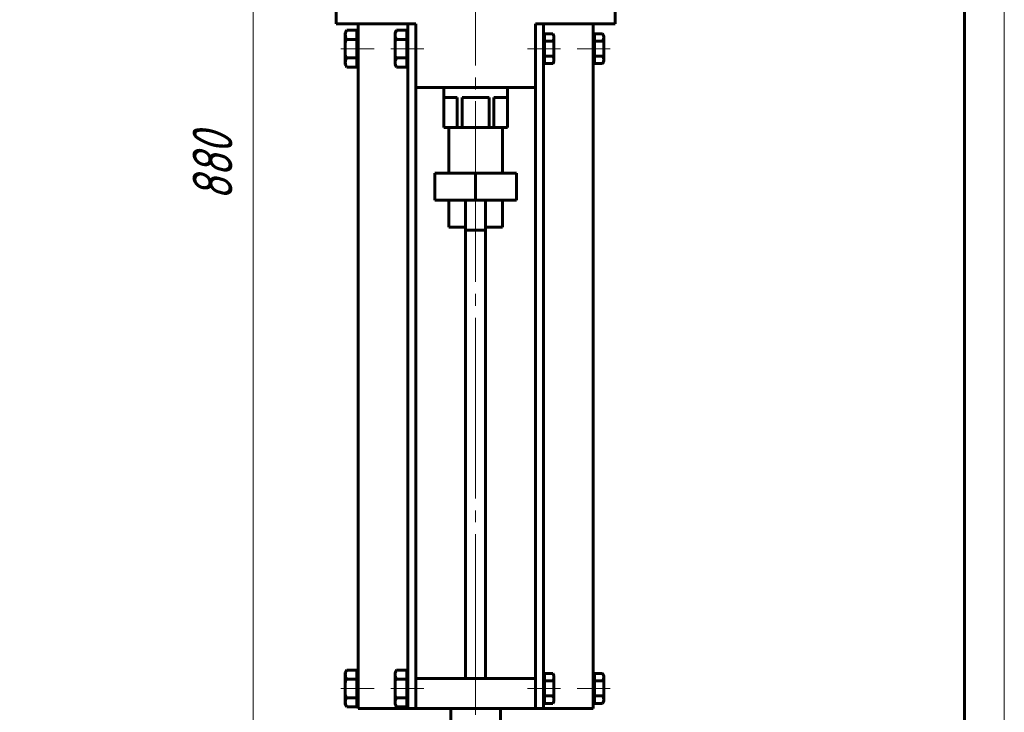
# Model space of a CAD drawing. Header units: millimetres. Extents: x -40 to 297, y 0 to 429.
# Tile 4 of 5: x 173 to 297, y 177 to 264. Entities that reach past the tile are written whole.
import ezdxf

# ---------------------------------------------------------------- set-up
doc = ezdxf.new("R2010")
doc.units = ezdxf.units.MM
for name, pattern in [('K5LT-1', [0]), ('K5LT_AXLED', [27.153538, 22.653538, -1.5, 1.5, -1.5]), ('K5LT_BASIC', [0]), ('K5LT_THIN', [0])]:
    doc.linetypes.add(name, pattern=pattern)
doc.layers.add('Системный слой', color=7, linetype='Continuous')
doc.layers.add('Системный слой (1)', color=251, linetype='Continuous', true_color=0x6c6c6c)
doc.styles.add('KDIMTEXTSTYLE', font='txt', dxfattribs={"width": 0.96, "oblique": 15, "height": 5})
doc.styles.add('KTEXTSTYLE', font='txt', dxfattribs={"width": 0.96, "height": 5})
doc.dimstyles.new('KDIMSTYLE (0.25)', dxfattribs={"dimtxt": 5, "dimasz": 1, "dimexe": 2, "dimexo": 0, "dimgap": 1, "dimtad": 1, "dimlfac": 4, "dimtxsty": 'KDIMTEXTSTYLE', "dimsah": 1, "dimcen": 0, "dimdle": 1, "dimadec": 0, "dimazin": 0, "dimtfac": 0.667, "dimtmove": 0, "dimatfit": 3, "dimfxl": 1, "dimtvp": 1, "dimtolj": 1, "dimtzin": 0, "dimarcsym": 0})

# ---------------------------------------------------------------- blocks, each defined once
blk = doc.blocks.new('D2')
at = {"layer": 'Системный слой (1)'}
for points in [[(128.07, 159.71), (131.54, 163.38), (127.24, 160.73), (128.05, 160.54)], [(65.58, 109.76), (69.88, 112.4), (69.08, 112.6), (69.05, 113.42)]]:
    blk.add_hatch(color=7, dxfattribs=at).paths.add_polyline_path(points)
at = {"layer": 'Системный слой (1)', "color": 7, "linetype": 'K5LT_THIN', "lineweight": 18, "true_color": 0xffffff}
for p, q in [((131.54, 163.38), (137.14, 167.93)), ((137.14, 167.93), (155.39, 167.93)), ((65.58, 109.76), (131.54, 163.38)), ((127.24, 160.73), (131.54, 163.38)), ((131.54, 163.38), (128.07, 159.71)), ((128.05, 160.54), (127.24, 160.73)), ((128.07, 159.71), (128.05, 160.54)), ((65.58, 109.76), (69.05, 113.42)), ((69.05, 113.42), (69.08, 112.6)), ((69.08, 112.6), (69.88, 112.4)), ((69.88, 112.4), (65.58, 109.76))]:
    blk.add_line(p, q, dxfattribs=at)
blk.add_wipeout([(139.14, 168.93), (139.14, 176.31), (152.82, 176.31), (152.82, 168.93)]).dxf.layer = 'Системный слой (1)'
at = {"layer": 'Системный слой (1)', "color": 7, "char_height": 5, "attachment_point": 1, "style": 'KTEXTSTYLE'}
for s, insert in [('\\fArial|b0|c204|p34;\\H5.0;\\W1.000;\\Q15;\\fGOST Type AU|b0|i0|c204|p34;\\Q15;\\W0.960;⌀', (139.14, 175.52)), ('\\fArial|b0|c204|p34;\\H5.0;\\W1.000;\\Q15;\\fGOST Type AU|b0|i0|c204|p34;\\Q15;\\W0.960;340', (142.45, 175.52))]:
    blk.add_mtext(s, dxfattribs=dict(at, insert=insert))
blk = doc.blocks.new('KDIMARROW_01')
at = {"layer": 'Системный слой'}
blk.add_hatch(color=0, dxfattribs=at).paths.add_polyline_path([(0, 0), (-5, 0.66), (-4.5, 0), (-5, -0.66)])
at = {"layer": 'Системный слой', "color": 0, "linetype": 'K5LT_THIN', "lineweight": 18}
for p, q in [((-4.5, 0), (-5, 0.66)), ((-5, 0.66), (0, 0)), ((0, 0), (-5, -0.66)), ((-5, -0.66), (-4.5, 0))]:
    blk.add_line(p, q, dxfattribs=at)
at = {"layer": 'Системный слой (1)', "color": 0, "linetype": 'K5LT_THIN', "lineweight": 18}
blk.add_line((98.56, 136.57), (98.31, 136.57), dxfattribs=at)
blk = doc.blocks.new('D4')
at = {"layer": 'Системный слой (1)'}
for points in [[(128.78, 146.73), (133.26, 149.04), (128.34, 147.97), (129.03, 147.52)], [(68.79, 125.17), (68.09, 125.62), (68.34, 126.41), (63.86, 124.1)]]:
    blk.add_hatch(color=7, dxfattribs=at).paths.add_polyline_path(points)
at = {"layer": 'Системный слой (1)', "color": 7, "linetype": 'K5LT_THIN', "lineweight": 18, "true_color": 0xffffff}
for p, q in [((133.26, 149.04), (143.55, 152.73)), ((143.55, 152.73), (161.81, 152.73)), ((63.86, 124.1), (133.26, 149.04)), ((128.34, 147.97), (133.26, 149.04)), ((133.26, 149.04), (128.78, 146.73)), ((129.03, 147.52), (128.34, 147.97)), ((128.78, 146.73), (129.03, 147.52)), ((63.86, 124.1), (68.34, 126.41)), ((68.34, 126.41), (68.09, 125.62)), ((68.79, 125.17), (63.86, 124.1)), ((68.09, 125.62), (68.79, 125.17))]:
    blk.add_line(p, q, dxfattribs=at)
blk.add_wipeout([(145.55, 153.73), (145.55, 161.12), (159.24, 161.12), (159.24, 153.73)]).dxf.layer = 'Системный слой (1)'
at = {"layer": 'Системный слой (1)', "color": 7, "char_height": 5, "attachment_point": 1, "style": 'KTEXTSTYLE'}
for s, insert in [('\\fArial|b0|c204|p34;\\H5.0;\\W1.000;\\Q15;\\fGOST Type AU|b0|i0|c204|p34;\\Q15;\\W0.960;⌀', (145.55, 160.32)), ('\\fArial|b0|c204|p34;\\H5.0;\\W1.000;\\Q15;\\fGOST Type AU|b0|i0|c204|p34;\\Q15;\\W0.960;295', (148.86, 160.32))]:
    blk.add_mtext(s, dxfattribs=dict(at, insert=insert))
blk = doc.blocks.new('D5')
at = {"layer": 'Системный слой (1)'}
for points in [[(82.4, 148.37), (77.9, 150.64), (81.66, 147.28), (81.62, 148.11)], [(119.22, 122.5), (115.46, 125.85), (115.51, 125.03), (114.72, 124.77)]]:
    blk.add_hatch(color=7, dxfattribs=at).paths.add_polyline_path(points)
at = {"layer": 'Системный слой (1)', "color": 7, "linetype": 'K5LT_THIN', "lineweight": 18, "true_color": 0xffffff}
for p, q in [((77.9, 150.64), (82.4, 148.37)), ((81.66, 147.28), (77.9, 150.64)), ((77.9, 150.64), (119.22, 122.5)), ((82.4, 148.37), (81.62, 148.11)), ((81.62, 148.11), (81.66, 147.28)), ((114.72, 124.77), (115.51, 125.03)), ((115.51, 125.03), (115.46, 125.85)), ((115.46, 125.85), (119.22, 122.5)), ((119.22, 122.5), (114.72, 124.77)), ((119.22, 122.5), (136.99, 110.4)), ((136.99, 110.4), (158.68, 110.4))]:
    blk.add_line(p, q, dxfattribs=at)
blk.add_wipeout([(138.99, 111.4), (138.99, 118.78), (155.98, 118.78), (155.98, 111.4)]).dxf.layer = 'Системный слой (1)'
at = {"layer": 'Системный слой (1)', "color": 7, "insert": (138.99, 117.99), "char_height": 5, "attachment_point": 1, "style": 'KTEXTSTYLE'}
blk.add_mtext('\\fArial|b0|c204|p34;\\H5.0;\\W1.000;\\Q15;\\fGOST Type AU|b0|i0|c204|p34;\\Q15;\\W0.960;DN200', dxfattribs=at)
blk = doc.blocks.new('D8')
at = {"layer": 'Системный слой (1)'}
for points in [[(203.39, 351.57), (202.73, 356.57), (202.07, 351.57), (202.73, 352.07)], [(202.73, 136.57), (203.39, 141.57), (202.73, 141.07), (202.07, 141.57)]]:
    blk.add_hatch(color=7, dxfattribs=at).paths.add_polyline_path(points)
at = {"layer": 'Системный слой (1)', "color": 7, "linetype": 'K5LT_THIN', "lineweight": 18, "true_color": 0xffffff}
for p, q in [((215.65, 356.57), (200.73, 356.57)), ((202.07, 351.57), (202.73, 356.57)), ((202.73, 356.57), (203.39, 351.57)), ((202.73, 356.57), (202.73, 136.57)), ((202.73, 352.07), (202.07, 351.57)), ((203.39, 351.57), (202.73, 352.07)), ((202.73, 136.57), (202.07, 141.57)), ((202.07, 141.57), (202.73, 141.07)), ((202.73, 141.07), (203.39, 141.57)), ((203.39, 141.57), (202.73, 136.57)), ((224.28, 136.57), (200.73, 136.57))]:
    blk.add_line(p, q, dxfattribs=at)
blk.add_wipeout([(201.73, 240.9), (194.35, 240.9), (194.35, 251.79), (201.73, 251.79)]).dxf.layer = 'Системный слой (1)'
at = {"layer": 'Системный слой (1)', "color": 7, "insert": (195.14, 240.9), "char_height": 5, "attachment_point": 1, "rotation": 90, "style": 'KTEXTSTYLE'}
blk.add_mtext('\\fArial|b0|c204|p34;\\H5.0;\\W1.000;\\Q15;\\fGOST Type AU|b0|i0|c204|p34;\\Q15;\\W0.960;880', dxfattribs=at)
blk = doc.blocks.new('U31')
at = {"color": 7, "linetype": 'K5LT_THIN', "lineweight": 18, "true_color": 0xffffff}
blk.add_line((297, 420), (297, 0), dxfattribs=at)
at = {"color": 143, "linetype": 'K5LT_BASIC', "lineweight": 60, "true_color": 0x33acca}
blk.add_line((292, 415), (292, 5), dxfattribs=at)

msp = doc.modelspace()

# ---------------------------------------------------------------- linework, layer by layer
at = {"layer": 'Системный слой (1)', "color": 143, "linetype": 'K5LT_BASIC', "lineweight": 60, "true_color": 0x33acca}
for p, q in [((213.1527, 263.0678), (213.1527, 273.0678)), ((248.1527, 263.0678), (248.1527, 273.0678)), ((215.6527, 263.0678), (213.1527, 263.0678)), ((214.4813, 262.2522), (214.3027, 261.9428)), ((214.4813, 262.2522), (214.3027, 261.9428)), ((215.7527, 262.2522), (214.4813, 262.2522)), ((215.6527, 263.0678), (222.1527, 263.0678)), ((215.7527, 262.2522), (215.7527, 261.6749)), ((220.7313, 262.2522), (220.5527, 261.9428)), ((222.0027, 262.2522), (220.7313, 262.2522)), ((222.0027, 262.2522), (222.0027, 261.6749)), ((222.1527, 263.0678), (223.1527, 263.0678)), ((238.1527, 263.0678), (238.1527, 180.9428)), ((239.1527, 263.0678), (238.1527, 263.0678)), ((239.1527, 263.0678), (239.1527, 177.1928)), ((239.1527, 263.0678), (245.6527, 263.0678)), ((245.4027, 263.0678), (245.4027, 177.1928)), ((248.1527, 263.0678), (245.6527, 263.0678)), ((214.3027, 261.9428), (214.3027, 261.6749)), ((214.3027, 261.6749), (214.3027, 259.9428)), ((215.7527, 261.0975), (214.4813, 261.0975)), ((215.9027, 261.9428), (215.7527, 261.9428)), ((215.7527, 261.6749), (215.7527, 261.0975)), ((215.7527, 261.0975), (215.7527, 259.9428)), ((220.5527, 261.9428), (220.5527, 261.6749)), ((220.5527, 261.6749), (220.5527, 259.9428)), ((222.0027, 261.0975), (220.7313, 261.0975)), ((222.1527, 261.9428), (222.0027, 261.9428)), ((222.0027, 261.6749), (222.0027, 261.0975)), ((222.0027, 261.0975), (222.0027, 259.9428)), ((239.1527, 261.5678), (239.3027, 261.5678)), ((239.3027, 261.8192), (239.3027, 261.3501)), ((239.3027, 261.8192), (240.3326, 261.8192)), ((239.3027, 261.3501), (239.3027, 260.881)), ((239.3027, 260.881), (239.3027, 259.9428)), ((239.3027, 260.881), (240.3326, 260.881)), ((240.3326, 261.8192), (240.4777, 261.5678)), ((240.4777, 261.5678), (240.4777, 261.3501)), ((240.4777, 261.3501), (240.4777, 259.9428)), ((245.4027, 261.5678), (245.5527, 261.5678)), ((245.5527, 261.8192), (245.5527, 261.3501)), ((245.5527, 261.8192), (246.5826, 261.8192)), ((245.5527, 261.3501), (245.5527, 260.881)), ((245.5527, 260.881), (245.5527, 259.9428)), ((245.5527, 260.881), (246.5826, 260.881)), ((246.5826, 261.8192), (246.7277, 261.5678)), ((246.7277, 261.5678), (246.7277, 261.3501)), ((246.7277, 261.3501), (246.7277, 259.9428)), ((214.3027, 259.9428), (214.3027, 258.2108)), ((215.7527, 259.9428), (215.7527, 258.7881)), ((220.5527, 259.9428), (220.5527, 258.2108)), ((222.0027, 259.9428), (222.0027, 258.7881)), ((239.3027, 259.9428), (239.3027, 259.0046)), ((240.4777, 259.9428), (240.4777, 258.5355)), ((245.5527, 259.9428), (245.5527, 259.0046)), ((246.7277, 259.9428), (246.7277, 258.5355)), ((215.7527, 258.7881), (214.4813, 258.7881)), ((215.7527, 258.7881), (215.7527, 258.2108)), ((222.0027, 258.7881), (220.7313, 258.7881)), ((222.0027, 258.7881), (222.0027, 258.2108)), ((239.1527, 258.3178), (239.3027, 258.3178)), ((239.3027, 259.0046), (240.3326, 259.0046)), ((239.3027, 259.0046), (239.3027, 258.5355)), ((239.3027, 258.5355), (239.3027, 258.0664)), ((240.3326, 258.0664), (240.4777, 258.3178)), ((240.4777, 258.5355), (240.4777, 258.3178)), ((245.4027, 258.3178), (245.5527, 258.3178)), ((245.5527, 259.0046), (245.5527, 258.5355)), ((245.5527, 259.0046), (246.5826, 259.0046)), ((245.5527, 258.5355), (245.5527, 258.0664)), ((246.5826, 258.0664), (246.7277, 258.3178)), ((246.7277, 258.5355), (246.7277, 258.3178)), ((214.3027, 258.2108), (214.3027, 257.9428)), ((214.4813, 257.6334), (214.3027, 257.9428)), ((214.4813, 257.6334), (214.3027, 257.9428)), ((215.7527, 257.6334), (214.4813, 257.6334)), ((215.7527, 258.2108), (215.7527, 257.6334)), ((215.9027, 257.9428), (215.7527, 257.9428)), ((220.5527, 258.2108), (220.5527, 257.9428)), ((220.7313, 257.6334), (220.5527, 257.9428)), ((222.0027, 257.6334), (220.7313, 257.6334)), ((222.0027, 258.2108), (222.0027, 257.6334)), ((222.1527, 257.9428), (222.0027, 257.9428)), ((239.3027, 258.0664), (240.3326, 258.0664)), ((245.5527, 258.0664), (246.5826, 258.0664)), ((223.1527, 255.0678), (238.1527, 255.0678)), ((226.6527, 250.0678), (226.6527, 255.0678)), ((234.6527, 250.0678), (234.6527, 255.0678)), ((226.6679, 250.0678), (226.6679, 253.8178)), ((226.6679, 253.8178), (228.3588, 253.8178)), ((228.3588, 250.0678), (228.3588, 253.8178)), ((228.9617, 253.8178), (230.6527, 253.8178)), ((228.9617, 250.0678), (228.9617, 253.8178)), ((230.6527, 253.8178), (232.3437, 253.8178)), ((232.3437, 250.0678), (232.3437, 253.8178)), ((232.9466, 253.8178), (234.6375, 253.8178)), ((232.9466, 250.0678), (232.9466, 253.8178)), ((234.6375, 250.0678), (234.6375, 253.8178)), ((226.6527, 250.0678), (226.6679, 250.0678)), ((226.6679, 250.0678), (228.3588, 250.0678)), ((228.3588, 250.0678), (228.9617, 250.0678)), ((228.9617, 250.0678), (232.3437, 250.0678)), ((232.3437, 250.0678), (232.9466, 250.0678)), ((232.9466, 250.0678), (234.6375, 250.0678)), ((234.0277, 244.3178), (234.0277, 250.0678)), ((234.6375, 250.0678), (234.6527, 250.0678)), ((235.7777, 240.9428), (235.7777, 244.3178)), ((231.9027, 237.1928), (231.9027, 240.9428)), ((234.0277, 237.5678), (234.0277, 240.9428)), ((231.9027, 237.5678), (234.0277, 237.5678)), ((238.1527, 177.1928), (238.1527, 180.9428)), ((239.1527, 181.3178), (239.3027, 181.3178)), ((239.3027, 181.5692), (239.3027, 181.1001)), ((239.3027, 181.5692), (240.3326, 181.5692)), ((239.3027, 181.1001), (239.3027, 180.631)), ((239.3027, 180.631), (240.3326, 180.631)), ((239.3027, 180.631), (239.3027, 179.6928)), ((240.3326, 181.5692), (240.4777, 181.3178)), ((240.4777, 181.3178), (240.4777, 181.1001)), ((240.4777, 181.1001), (240.4777, 179.6928)), ((245.4027, 181.3178), (245.5527, 181.3178)), ((245.5527, 181.5692), (246.5826, 181.5692)), ((245.5527, 181.5692), (245.5527, 181.1001)), ((245.5527, 181.1001), (245.5527, 180.631)), ((245.5527, 180.631), (246.5826, 180.631)), ((245.5527, 180.631), (245.5527, 179.6928)), ((246.5826, 181.5692), (246.7277, 181.3178)), ((246.7277, 181.3178), (246.7277, 181.1001)), ((246.7277, 181.1001), (246.7277, 179.6928)), ((239.3027, 179.6928), (239.3027, 178.7546)), ((240.4777, 179.6928), (240.4777, 178.2855)), ((245.5527, 179.6928), (245.5527, 178.7546)), ((246.7277, 179.6928), (246.7277, 178.2855)), ((239.1527, 178.0678), (239.3027, 178.0678)), ((239.3027, 178.7546), (239.3027, 178.2855)), ((239.3027, 178.7546), (240.3326, 178.7546)), ((239.3027, 178.2855), (239.3027, 177.8164)), ((240.3326, 177.8164), (240.4777, 178.0678)), ((240.4777, 178.2855), (240.4777, 178.0678)), ((245.4027, 178.0678), (245.5527, 178.0678)), ((245.5527, 178.7546), (245.5527, 178.2855)), ((245.5527, 178.7546), (246.5826, 178.7546)), ((245.5527, 178.2855), (245.5527, 177.8164)), ((246.5826, 177.8164), (246.7277, 178.0678)), ((246.7277, 178.2855), (246.7277, 178.0678)), ((239.1527, 177.1928), (238.1527, 177.1928)), ((239.1527, 177.1928), (239.4027, 177.1928)), ((239.3027, 177.8164), (240.3326, 177.8164)), ((239.4027, 177.1928), (243.1527, 177.1928)), ((243.1527, 177.1928), (245.4027, 177.1928)), ((245.5527, 177.8164), (246.5826, 177.8164))]:
    msp.add_line(p, q, dxfattribs=at)
at = {"layer": 'Системный слой (1)', "color": 30, "linetype": 'K5LT_AXLED', "lineweight": 18, "true_color": 0xff8000}
for p, q in [((217.9027, 259.9428), (213.7527, 259.9428)), ((224.1527, 259.9428), (220.0027, 259.9428)), ((241.3027, 259.9428), (237.1527, 259.9428)), ((247.5527, 259.9428), (243.4027, 259.9428)), ((247.5527, 179.6928), (243.4027, 179.6928))]:
    msp.add_line(p, q, dxfattribs=at)
at = {"layer": 'Системный слой (1)', "color": 143, "linetype": 'K5LT_BASIC', "lineweight": 60, "true_color": 0x33acca}
for points, knots in [([(214.4813, 262.2522), (214.4576, 262.211), (214.4112, 262.1237), (214.3617, 262.005), (214.3291, 261.8961), (214.3106, 261.8037), (214.3036, 261.7296), (214.3027, 261.6871), (214.3027, 261.6749)], [0, 0, 0, 0, 1.97363156, 4.15995945, 5.5817399, 7.04511177, 8.43464385, 9, 9, 9, 9]), ([(220.7313, 262.2522), (220.7076, 262.211), (220.6612, 262.1237), (220.6117, 262.005), (220.5791, 261.8961), (220.5606, 261.8037), (220.5536, 261.7296), (220.5527, 261.6871), (220.5527, 261.6749)], [0, 0, 0, 0, 1.97363156, 4.15995945, 5.5817399, 7.04511177, 8.43464385, 9, 9, 9, 9]), ([(214.3027, 261.6749), (214.3027, 261.6395), (214.3069, 261.5711), (214.3255, 261.4669), (214.3524, 261.374), (214.4, 261.2492), (214.4446, 261.1611), (214.4813, 261.0975)], [0, 0, 0, 0, 1.44740223, 2.79972062, 4.28007379, 5.29108611, 8, 8, 8, 8]), ([(220.5527, 261.6749), (220.5527, 261.6395), (220.5569, 261.5711), (220.5755, 261.4669), (220.6024, 261.374), (220.65, 261.2492), (220.6946, 261.1611), (220.7313, 261.0975)], [0, 0, 0, 0, 1.44740223, 2.79972062, 4.28007379, 5.29108611, 8, 8, 8, 8]), ([(240.3326, 261.8192), (240.3519, 261.7857), (240.3806, 261.7317), (240.4143, 261.6557), (240.4363, 261.5961), (240.4545, 261.5348), (240.4689, 261.4692), (240.4764, 261.406), (240.4777, 261.365), (240.4777, 261.3501)], [0, 0, 0, 0, 2.19292398, 3.51825832, 4.90426476, 6.00979902, 7.4227334, 9.05858362, 10, 10, 10, 10]), ([(240.4777, 261.3501), (240.4777, 261.3213), (240.4743, 261.2658), (240.4592, 261.1812), (240.4379, 261.1077), (240.3996, 261.0062), (240.3635, 260.9346), (240.3326, 260.881)], [0, 0, 0, 0, 1.44740223, 2.79972062, 4.28007379, 5.18836903, 8, 8, 8, 8]), ([(246.5826, 261.8192), (246.6019, 261.7857), (246.6306, 261.7317), (246.6643, 261.6557), (246.6863, 261.5961), (246.7045, 261.5348), (246.7189, 261.4692), (246.7264, 261.406), (246.7277, 261.365), (246.7277, 261.3501)], [0, 0, 0, 0, 2.19292398, 3.51825832, 4.90426476, 6.00979902, 7.4227334, 9.05858362, 10, 10, 10, 10]), ([(246.7277, 261.3501), (246.7277, 261.3213), (246.7243, 261.2658), (246.7092, 261.1812), (246.6879, 261.1077), (246.6496, 261.0062), (246.6135, 260.9346), (246.5826, 260.881)], [0, 0, 0, 0, 1.44740223, 2.79972062, 4.28007379, 5.18836903, 8, 8, 8, 8]), ([(214.4813, 258.7881), (214.4576, 258.7469), (214.4112, 258.6596), (214.3617, 258.5409), (214.3291, 258.432), (214.3106, 258.3396), (214.3036, 258.2655), (214.3027, 258.223), (214.3027, 258.2108)], [0, 0, 0, 0, 1.97363156, 4.15995945, 5.5817399, 7.04511177, 8.43464385, 9, 9, 9, 9]), ([(220.7313, 258.7881), (220.7076, 258.7469), (220.6612, 258.6596), (220.6117, 258.5409), (220.5791, 258.432), (220.5606, 258.3396), (220.5536, 258.2655), (220.5527, 258.223), (220.5527, 258.2108)], [0, 0, 0, 0, 1.97363156, 4.15995945, 5.5817399, 7.04511177, 8.43464385, 9, 9, 9, 9]), ([(240.3326, 259.0046), (240.3519, 258.9712), (240.3806, 258.9172), (240.4143, 258.8411), (240.4363, 258.7816), (240.4545, 258.7202), (240.4689, 258.6546), (240.4764, 258.5914), (240.4777, 258.5505), (240.4777, 258.5355)], [0, 0, 0, 0, 2.19292398, 3.51825832, 4.90426476, 6.00979902, 7.4227334, 9.05858362, 10, 10, 10, 10]), ([(240.4777, 258.5355), (240.4777, 258.5067), (240.4743, 258.4512), (240.4592, 258.3666), (240.4379, 258.2931), (240.3996, 258.1917), (240.3635, 258.12), (240.3326, 258.0664)], [0, 0, 0, 0, 1.44740223, 2.79972062, 4.28007379, 5.18836903, 8, 8, 8, 8]), ([(246.5826, 259.0046), (246.6019, 258.9712), (246.6306, 258.9172), (246.6643, 258.8411), (246.6863, 258.7816), (246.7045, 258.7202), (246.7189, 258.6546), (246.7264, 258.5914), (246.7277, 258.5505), (246.7277, 258.5355)], [0, 0, 0, 0, 2.19292398, 3.51825832, 4.90426476, 6.00979902, 7.4227334, 9.05858362, 10, 10, 10, 10]), ([(246.7277, 258.5355), (246.7277, 258.5067), (246.7243, 258.4512), (246.7092, 258.3666), (246.6879, 258.2931), (246.6496, 258.1917), (246.6135, 258.12), (246.5826, 258.0664)], [0, 0, 0, 0, 1.44740223, 2.79972062, 4.28007379, 5.18836903, 8, 8, 8, 8]), ([(214.3027, 258.2108), (214.3027, 258.1754), (214.3069, 258.107), (214.3255, 258.0028), (214.3524, 257.9099), (214.4, 257.7851), (214.4446, 257.697), (214.4813, 257.6334)], [0, 0, 0, 0, 1.44740223, 2.79972062, 4.28007379, 5.29108611, 8, 8, 8, 8]), ([(220.5527, 258.2108), (220.5527, 258.1754), (220.5569, 258.107), (220.5755, 258.0028), (220.6024, 257.9099), (220.65, 257.7851), (220.6946, 257.697), (220.7313, 257.6334)], [0, 0, 0, 0, 1.44740223, 2.79972062, 4.28007379, 5.29108611, 8, 8, 8, 8]), ([(240.3326, 181.5692), (240.3519, 181.5357), (240.3806, 181.4817), (240.4143, 181.4057), (240.4363, 181.3461), (240.4545, 181.2848), (240.4689, 181.2192), (240.4764, 181.156), (240.4777, 181.115), (240.4777, 181.1001)], [0, 0, 0, 0, 2.19292398, 3.51825832, 4.90426476, 6.00979902, 7.4227334, 9.05858362, 10, 10, 10, 10]), ([(240.4777, 181.1001), (240.4777, 181.0713), (240.4743, 181.0158), (240.4592, 180.9312), (240.4379, 180.8577), (240.3996, 180.7562), (240.3635, 180.6846), (240.3326, 180.631)], [0, 0, 0, 0, 1.44740223, 2.79972062, 4.28007379, 5.18836903, 8, 8, 8, 8]), ([(246.5826, 181.5692), (246.6019, 181.5357), (246.6306, 181.4817), (246.6643, 181.4057), (246.6863, 181.3461), (246.7045, 181.2848), (246.7189, 181.2192), (246.7264, 181.156), (246.7277, 181.115), (246.7277, 181.1001)], [0, 0, 0, 0, 2.19292398, 3.51825832, 4.90426476, 6.00979902, 7.4227334, 9.05858362, 10, 10, 10, 10]), ([(246.7277, 181.1001), (246.7277, 181.0713), (246.7243, 181.0158), (246.7092, 180.9312), (246.6879, 180.8577), (246.6496, 180.7562), (246.6135, 180.6846), (246.5826, 180.631)], [0, 0, 0, 0, 1.44740223, 2.79972062, 4.28007379, 5.18836903, 8, 8, 8, 8]), ([(240.3326, 178.7546), (240.3519, 178.7212), (240.3806, 178.6672), (240.4143, 178.5911), (240.4363, 178.5316), (240.4545, 178.4702), (240.4689, 178.4046), (240.4764, 178.3414), (240.4777, 178.3005), (240.4777, 178.2855)], [0, 0, 0, 0, 2.19292398, 3.51825832, 4.90426476, 6.00979902, 7.4227334, 9.05858362, 10, 10, 10, 10]), ([(240.4777, 178.2855), (240.4777, 178.2567), (240.4743, 178.2012), (240.4592, 178.1166), (240.4379, 178.0431), (240.3996, 177.9417), (240.3635, 177.87), (240.3326, 177.8164)], [0, 0, 0, 0, 1.44740223, 2.79972062, 4.28007379, 5.18836903, 8, 8, 8, 8]), ([(246.5826, 178.7546), (246.6019, 178.7212), (246.6306, 178.6672), (246.6643, 178.5911), (246.6863, 178.5316), (246.7045, 178.4702), (246.7189, 178.4046), (246.7264, 178.3414), (246.7277, 178.3005), (246.7277, 178.2855)], [0, 0, 0, 0, 2.19292398, 3.51825832, 4.90426476, 6.00979902, 7.4227334, 9.05858362, 10, 10, 10, 10]), ([(246.7277, 178.2855), (246.7277, 178.2567), (246.7243, 178.2012), (246.7092, 178.1166), (246.6879, 178.0431), (246.6496, 177.9417), (246.6135, 177.87), (246.5826, 177.8164)], [0, 0, 0, 0, 1.44740223, 2.79972062, 4.28007379, 5.18836903, 8, 8, 8, 8])]:
    msp.add_open_spline(points, degree=3, knots=knots, dxfattribs=at)
at = {"layer": 'Системный слой (1)', "color": 7, "linetype": 'K5LT-1'}
for points, knots in [([(214.4813, 261.0975), (214.4743, 261.073), (214.4563, 261.0094), (214.4239, 260.8863), (214.3842, 260.7148), (214.3509, 260.5353), (214.3276, 260.368), (214.3157, 260.2502), (214.309, 260.1558), (214.3054, 260.0848), (214.3032, 260.0137), (214.3027, 259.9664), (214.3027, 259.9428)], [0, 0, 0, 0, 1.43286195, 3.72544107, 7.16430976, 11.33828068, 14.00371051, 16.66914034, 18.00185526, 19.33457017, 20.66728509, 22, 22, 22, 22]), ([(220.7313, 261.0975), (220.7243, 261.073), (220.7063, 261.0094), (220.6739, 260.8863), (220.6342, 260.7148), (220.6009, 260.5353), (220.5776, 260.368), (220.5657, 260.2502), (220.559, 260.1558), (220.5554, 260.0848), (220.5532, 260.0137), (220.5527, 259.9664), (220.5527, 259.9428)], [0, 0, 0, 0, 1.43286195, 3.72544107, 7.16430976, 11.33828068, 14.00371051, 16.66914034, 18.00185526, 19.33457017, 20.66728509, 22, 22, 22, 22]), ([(240.3326, 260.881), (240.3383, 260.8611), (240.3529, 260.8094), (240.3792, 260.7094), (240.4115, 260.5701), (240.4385, 260.4242), (240.4575, 260.2883), (240.4671, 260.1926), (240.4726, 260.1159), (240.4755, 260.0581), (240.4773, 260.0004), (240.4777, 259.962), (240.4777, 259.9428)], [0, 0, 0, 0, 1.43286195, 3.72544107, 7.16430976, 11.33828068, 14.00371051, 16.66914034, 18.00185526, 19.33457017, 20.66728509, 22, 22, 22, 22]), ([(246.5826, 260.881), (246.5883, 260.8611), (246.6029, 260.8094), (246.6292, 260.7094), (246.6615, 260.5701), (246.6885, 260.4242), (246.7075, 260.2883), (246.7171, 260.1926), (246.7226, 260.1159), (246.7255, 260.0581), (246.7273, 260.0004), (246.7277, 259.962), (246.7277, 259.9428)], [0, 0, 0, 0, 1.43286195, 3.72544107, 7.16430976, 11.33828068, 14.00371051, 16.66914034, 18.00185526, 19.33457017, 20.66728509, 22, 22, 22, 22]), ([(214.3027, 259.9428), (214.3027, 259.9106), (214.3036, 259.846), (214.3077, 259.749), (214.3144, 259.6523), (214.326, 259.5316), (214.3452, 259.3871), (214.3792, 259.1941), (214.4243, 258.9942), (214.4631, 258.8512), (214.4813, 258.7881)], [0, 0, 0, 0, 1.81846407, 3.63692813, 5.4553922, 7.27385627, 10.46569137, 13.65752648, 18.30421618, 22, 22, 22, 22]), ([(220.5527, 259.9428), (220.5527, 259.9106), (220.5536, 259.846), (220.5577, 259.749), (220.5644, 259.6523), (220.576, 259.5316), (220.5952, 259.3871), (220.6292, 259.1941), (220.6743, 258.9942), (220.7131, 258.8512), (220.7313, 258.7881)], [0, 0, 0, 0, 1.81846407, 3.63692813, 5.4553922, 7.27385627, 10.46569137, 13.65752648, 18.30421618, 22, 22, 22, 22]), ([(240.4777, 259.9428), (240.4777, 259.9166), (240.477, 259.8642), (240.4737, 259.7854), (240.4682, 259.7068), (240.4587, 259.6087), (240.4431, 259.4913), (240.4155, 259.3345), (240.3789, 259.1721), (240.3473, 259.0558), (240.3326, 259.0046)], [0, 0, 0, 0, 1.81846407, 3.63692813, 5.4553922, 7.27385627, 10.46569137, 13.65752648, 18.30421618, 22, 22, 22, 22]), ([(246.7277, 259.9428), (246.7277, 259.9166), (246.727, 259.8642), (246.7237, 259.7854), (246.7182, 259.7068), (246.7087, 259.6087), (246.6931, 259.4913), (246.6655, 259.3345), (246.6289, 259.1721), (246.5973, 259.0558), (246.5826, 259.0046)], [0, 0, 0, 0, 1.81846407, 3.63692813, 5.4553922, 7.27385627, 10.46569137, 13.65752648, 18.30421618, 22, 22, 22, 22]), ([(240.3326, 180.631), (240.3383, 180.6111), (240.3529, 180.5594), (240.3792, 180.4594), (240.4115, 180.3201), (240.4385, 180.1742), (240.4575, 180.0383), (240.4671, 179.9426), (240.4726, 179.8659), (240.4755, 179.8081), (240.4773, 179.7504), (240.4777, 179.712), (240.4777, 179.6928)], [0, 0, 0, 0, 1.43286195, 3.72544107, 7.16430976, 11.33828068, 14.00371051, 16.66914034, 18.00185526, 19.33457017, 20.66728509, 22, 22, 22, 22]), ([(246.5826, 180.631), (246.5883, 180.6111), (246.6029, 180.5594), (246.6292, 180.4594), (246.6615, 180.3201), (246.6885, 180.1742), (246.7075, 180.0383), (246.7171, 179.9426), (246.7226, 179.8659), (246.7255, 179.8081), (246.7273, 179.7504), (246.7277, 179.712), (246.7277, 179.6928)], [0, 0, 0, 0, 1.43286195, 3.72544107, 7.16430976, 11.33828068, 14.00371051, 16.66914034, 18.00185526, 19.33457017, 20.66728509, 22, 22, 22, 22]), ([(240.4777, 179.6928), (240.4777, 179.6666), (240.477, 179.6142), (240.4737, 179.5354), (240.4682, 179.4568), (240.4587, 179.3587), (240.4431, 179.2413), (240.4155, 179.0845), (240.3789, 178.9221), (240.3473, 178.8058), (240.3326, 178.7546)], [0, 0, 0, 0, 1.81846407, 3.63692813, 5.4553922, 7.27385627, 10.46569137, 13.65752648, 18.30421618, 22, 22, 22, 22]), ([(246.7277, 179.6928), (246.7277, 179.6666), (246.727, 179.6142), (246.7237, 179.5354), (246.7182, 179.4568), (246.7087, 179.3587), (246.6931, 179.2413), (246.6655, 179.0845), (246.6289, 178.9221), (246.5973, 178.8058), (246.5826, 178.7546)], [0, 0, 0, 0, 1.81846407, 3.63692813, 5.4553922, 7.27385627, 10.46569137, 13.65752648, 18.30421618, 22, 22, 22, 22])]:
    msp.add_open_spline(points, degree=3, knots=knots, dxfattribs=at)

# ---------------------------------------------------------------- dimensions: what is measured, and where the dimension line sits
at = {"layer": 'Системный слой (1)', "color": 7}
dim = msp.add_diameter_dim_2p(p1=(-33.3453, 29.3262), p2=(230.4671, 243.8094), dimstyle='KDIMSTYLE (0.25)', override={"dimtih": 1, "dimtoh": 1, "dimpost": '\\fGOST Type AU|b0|c204|p34;\\H5.0;\\W0.960;\\Q15;<>', "dimblk1": 'KDIMARROW_01', "dimblk2": 'KDIMARROW_01', "dimclrt": 7, "dimtol": 1, "dimtp": 0, "dimtm": 0, "dimtdec": 5, "dimtmove": 1, "dimatfit": 2, "dimtolj": 1}, dxfattribs=at)
dim.commit()
dim.dimension.update_dxf_attribs({"geometry": 'D2', "text_midpoint": (139.1395, 167.9327), "dimtype": 163})

# ---------------------------------------------------------------- next in the draw order: linework, layer by layer
at = {"layer": 'Системный слой (1)', "color": 143, "linetype": 'K5LT_BASIC', "lineweight": 60, "true_color": 0x33acca}
for p, q in [((227.2777, 244.3178), (227.2777, 250.0678)), ((225.5277, 240.9428), (225.5277, 244.3178)), ((225.5277, 244.3178), (230.6527, 244.3178)), ((230.6527, 240.9428), (230.6527, 244.3178)), ((230.6527, 244.3178), (235.7777, 244.3178)), ((225.5277, 240.9428), (230.6527, 240.9428)), ((227.2777, 237.5678), (227.2777, 240.9428)), ((229.4027, 237.1928), (229.4027, 240.9428)), ((230.6527, 240.9428), (235.7777, 240.9428)), ((227.2777, 237.5678), (229.4027, 237.5678)), ((231.9027, 237.1928), (229.4027, 237.1928))]:
    msp.add_line(p, q, dxfattribs=at)

# ---------------------------------------------------------------- next in the draw order: dimensions: what is measured, and where the dimension line sits
at = {"layer": 'Системный слой (1)', "color": 7}
dim = msp.add_diameter_dim_2p(p1=(-40.2504, 86.6913), p2=(237.3723, 186.4443), dimstyle='KDIMSTYLE (0.25)', override={"dimtih": 1, "dimtoh": 1, "dimpost": '\\fGOST Type AU|b0|c204|p34;\\H5.0;\\W0.960;\\Q15;<>', "dimblk1": 'KDIMARROW_01', "dimblk2": 'KDIMARROW_01', "dimclrt": 7, "dimtol": 1, "dimtp": 0, "dimtm": 0, "dimtdec": 5, "dimtmove": 1, "dimatfit": 2, "dimtolj": 1}, dxfattribs=at)
dim.commit()
dim.dimension.update_dxf_attribs({"geometry": 'D4', "text_midpoint": (145.5533, 152.7341), "dimtype": 163})

# ---------------------------------------------------------------- next in the draw order: linework, layer by layer
at = {"layer": 'Системный слой (1)', "color": 30, "linetype": 'K5LT_AXLED', "lineweight": 18, "true_color": 0xff8000}
for p, q in [((230.6527, 94.9223), (230.6527, 358.5678)), ((217.9027, 179.6928), (213.7527, 179.6928)), ((224.1527, 179.6928), (220.0027, 179.6928)), ((241.3027, 179.6928), (237.1527, 179.6928))]:
    msp.add_line(p, q, dxfattribs=at)
at = {"layer": 'Системный слой (1)', "color": 143, "linetype": 'K5LT_BASIC', "lineweight": 60, "true_color": 0x33acca}
for p, q in [((215.9027, 263.0678), (215.9027, 177.1928)), ((222.1527, 263.0678), (222.1527, 177.1928)), ((223.1527, 263.0678), (223.1527, 180.9428)), ((229.4027, 180.9428), (229.4027, 237.1928)), ((231.9027, 180.9428), (231.9027, 237.1928)), ((214.4813, 182.0022), (214.3027, 181.6928)), ((214.3027, 181.6928), (214.3027, 181.4249)), ((215.7527, 182.0022), (214.4813, 182.0022)), ((215.7527, 182.0022), (215.7527, 181.4249)), ((215.9027, 181.6928), (215.7527, 181.6928)), ((220.7313, 182.0022), (220.5527, 181.6928)), ((220.5527, 181.6928), (220.5527, 181.4249)), ((222.0027, 182.0022), (220.7313, 182.0022)), ((222.0027, 182.0022), (222.0027, 181.4249)), ((222.1527, 181.6928), (222.0027, 181.6928)), ((214.3027, 181.4249), (214.3027, 179.6928)), ((215.7527, 180.8475), (214.4813, 180.8475)), ((215.7527, 181.4249), (215.7527, 180.8475)), ((215.7527, 180.8475), (215.7527, 179.6928)), ((220.5527, 181.4249), (220.5527, 179.6928)), ((222.0027, 180.8475), (220.7313, 180.8475)), ((222.0027, 181.4249), (222.0027, 180.8475)), ((222.0027, 180.8475), (222.0027, 179.6928)), ((223.1527, 177.1928), (223.1527, 180.9428)), ((223.1527, 180.9428), (238.1527, 180.9428)), ((214.3027, 179.6928), (214.3027, 177.9608)), ((215.7527, 179.6928), (215.7527, 178.5381)), ((220.5527, 179.6928), (220.5527, 177.9608)), ((222.0027, 179.6928), (222.0027, 178.5381)), ((214.3027, 177.9608), (214.3027, 177.6928)), ((215.7527, 178.5381), (214.4813, 178.5381)), ((215.7527, 178.5381), (215.7527, 177.9608)), ((215.7527, 177.9608), (215.7527, 177.3834)), ((220.5527, 177.9608), (220.5527, 177.6928)), ((222.0027, 178.5381), (220.7313, 178.5381)), ((222.0027, 178.5381), (222.0027, 177.9608)), ((222.0027, 177.9608), (222.0027, 177.3834)), ((214.4813, 177.3834), (214.3027, 177.6928)), ((215.7527, 177.3834), (214.4813, 177.3834)), ((215.9027, 177.6928), (215.7527, 177.6928)), ((218.1527, 177.1928), (215.9027, 177.1928)), ((221.9027, 177.1928), (218.1527, 177.1928)), ((220.7313, 177.3834), (220.5527, 177.6928)), ((222.0027, 177.3834), (220.7313, 177.3834)), ((222.1527, 177.1928), (221.9027, 177.1928)), ((222.1527, 177.6928), (222.0027, 177.6928)), ((222.1527, 177.1928), (223.1527, 177.1928)), ((223.1527, 177.1928), (238.1527, 177.1928)), ((227.5277, 177.1928), (227.5277, 155.9184)), ((233.7777, 177.1928), (233.7777, 155.9184))]:
    msp.add_line(p, q, dxfattribs=at)
for points, knots in [([(214.4813, 182.0022), (214.4576, 181.961), (214.4112, 181.8737), (214.3617, 181.755), (214.3291, 181.6461), (214.3106, 181.5537), (214.3036, 181.4796), (214.3027, 181.4371), (214.3027, 181.4249)], [0, 0, 0, 0, 1.97363156, 4.15995945, 5.5817399, 7.04511177, 8.43464385, 9, 9, 9, 9]), ([(220.7313, 182.0022), (220.7076, 181.961), (220.6612, 181.8737), (220.6117, 181.755), (220.5791, 181.6461), (220.5606, 181.5537), (220.5536, 181.4796), (220.5527, 181.4371), (220.5527, 181.4249)], [0, 0, 0, 0, 1.97363156, 4.15995945, 5.5817399, 7.04511177, 8.43464385, 9, 9, 9, 9]), ([(214.3027, 181.4249), (214.3027, 181.3895), (214.3069, 181.3211), (214.3255, 181.2169), (214.3524, 181.124), (214.4, 180.9992), (214.4446, 180.9111), (214.4813, 180.8475)], [0, 0, 0, 0, 1.44740223, 2.79972062, 4.28007379, 5.29108611, 8, 8, 8, 8]), ([(220.5527, 181.4249), (220.5527, 181.3895), (220.5569, 181.3211), (220.5755, 181.2169), (220.6024, 181.124), (220.65, 180.9992), (220.6946, 180.9111), (220.7313, 180.8475)], [0, 0, 0, 0, 1.44740223, 2.79972062, 4.28007379, 5.29108611, 8, 8, 8, 8]), ([(214.4813, 178.5381), (214.4576, 178.4969), (214.4112, 178.4096), (214.3617, 178.2909), (214.3291, 178.182), (214.3106, 178.0896), (214.3036, 178.0155), (214.3027, 177.973), (214.3027, 177.9608)], [0, 0, 0, 0, 1.97363156, 4.15995945, 5.5817399, 7.04511177, 8.43464385, 9, 9, 9, 9]), ([(214.3027, 177.9608), (214.3027, 177.9254), (214.3069, 177.857), (214.3255, 177.7528), (214.3524, 177.6599), (214.4, 177.5351), (214.4446, 177.447), (214.4813, 177.3834)], [0, 0, 0, 0, 1.44740223, 2.79972062, 4.28007379, 5.29108611, 8, 8, 8, 8]), ([(220.7313, 178.5381), (220.7076, 178.4969), (220.6612, 178.4096), (220.6117, 178.2909), (220.5791, 178.182), (220.5606, 178.0896), (220.5536, 178.0155), (220.5527, 177.973), (220.5527, 177.9608)], [0, 0, 0, 0, 1.97363156, 4.15995945, 5.5817399, 7.04511177, 8.43464385, 9, 9, 9, 9]), ([(220.5527, 177.9608), (220.5527, 177.9254), (220.5569, 177.857), (220.5755, 177.7528), (220.6024, 177.6599), (220.65, 177.5351), (220.6946, 177.447), (220.7313, 177.3834)], [0, 0, 0, 0, 1.44740223, 2.79972062, 4.28007379, 5.29108611, 8, 8, 8, 8])]:
    msp.add_open_spline(points, degree=3, knots=knots, dxfattribs=at)
at = {"layer": 'Системный слой (1)', "color": 7, "linetype": 'K5LT-1'}
for points, knots in [([(214.4813, 180.8475), (214.4743, 180.823), (214.4563, 180.7594), (214.4239, 180.6363), (214.3842, 180.4648), (214.3509, 180.2853), (214.3276, 180.118), (214.3157, 180.0002), (214.309, 179.9058), (214.3054, 179.8348), (214.3032, 179.7637), (214.3027, 179.7164), (214.3027, 179.6928)], [0, 0, 0, 0, 1.43286195, 3.72544107, 7.16430976, 11.33828068, 14.00371051, 16.66914034, 18.00185526, 19.33457017, 20.66728509, 22, 22, 22, 22]), ([(220.7313, 180.8475), (220.7243, 180.823), (220.7063, 180.7594), (220.6739, 180.6363), (220.6342, 180.4648), (220.6009, 180.2853), (220.5776, 180.118), (220.5657, 180.0002), (220.559, 179.9058), (220.5554, 179.8348), (220.5532, 179.7637), (220.5527, 179.7164), (220.5527, 179.6928)], [0, 0, 0, 0, 1.43286195, 3.72544107, 7.16430976, 11.33828068, 14.00371051, 16.66914034, 18.00185526, 19.33457017, 20.66728509, 22, 22, 22, 22]), ([(214.3027, 179.6928), (214.3027, 179.6606), (214.3036, 179.596), (214.3077, 179.499), (214.3144, 179.4023), (214.326, 179.2816), (214.3452, 179.1371), (214.3792, 178.9441), (214.4243, 178.7442), (214.4631, 178.6012), (214.4813, 178.5381)], [0, 0, 0, 0, 1.81846407, 3.63692813, 5.4553922, 7.27385627, 10.46569137, 13.65752648, 18.30421618, 22, 22, 22, 22]), ([(220.5527, 179.6928), (220.5527, 179.6606), (220.5536, 179.596), (220.5577, 179.499), (220.5644, 179.4023), (220.576, 179.2816), (220.5952, 179.1371), (220.6292, 178.9441), (220.6743, 178.7442), (220.7131, 178.6012), (220.7313, 178.5381)], [0, 0, 0, 0, 1.81846407, 3.63692813, 5.4553922, 7.27385627, 10.46569137, 13.65752648, 18.30421618, 22, 22, 22, 22])]:
    msp.add_open_spline(points, degree=3, knots=knots, dxfattribs=at)

# ---------------------------------------------------------------- next in the draw order: dimensions: what is measured, and where the dimension line sits
at = {"layer": 'Системный слой (1)', "color": 7}
dim = msp.add_diameter_dim_2p(p1=(15.9059, 192.8541), p2=(181.216, 80.2815), dimstyle='KDIMSTYLE (0.25)', override={"dimtih": 1, "dimtoh": 1, "dimpost": '\\fGOST Type AU|b0|c204|p34;\\H5.0;\\W0.960;\\Q15;<>', "dimblk1": 'KDIMARROW_01', "dimblk2": 'KDIMARROW_01', "dimclrt": 7, "dimtol": 1, "dimtp": 0, "dimtm": 0, "dimtdec": 5, "dimtmove": 1, "dimatfit": 2, "dimtolj": 1}, dxfattribs=at)
dim.commit()
dim.dimension.update_dxf_attribs({"geometry": 'D5', "text_midpoint": (138.9885, 110.3995), "dimtype": 163})

# ---------------------------------------------------------------- next in the draw order: dimensions: what is measured, and where the dimension line sits
dim = msp.add_linear_dim(base=(202.7301, 356.5678), p1=(224.2777, 136.5678), p2=(215.6527, 356.5678), angle=90, dimstyle='KDIMSTYLE (0.25)', override={"dimexo": 0, "dimpost": '\\fGOST Type AU|b0|c204|p34;\\H5.0;\\W0.960;\\Q15;<>', "dimblk1": 'KDIMARROW_01', "dimblk2": 'KDIMARROW_01', "dimse1": 0, "dimse2": 0, "dimclrt": 7, "dimtol": 1, "dimtp": 0, "dimtm": 0, "dimtdec": 5, "dimtolj": 1}, dxfattribs=at)
dim.commit()
dim.dimension.update_dxf_attribs({"geometry": 'D8', "text_midpoint": (202.7301, 246.5678), "dimtype": 160})

# ---------------------------------------------------------------- next in the draw order: block references
msp.add_blockref('U31', (0, 0))

doc.saveas('drawing.dxf')
